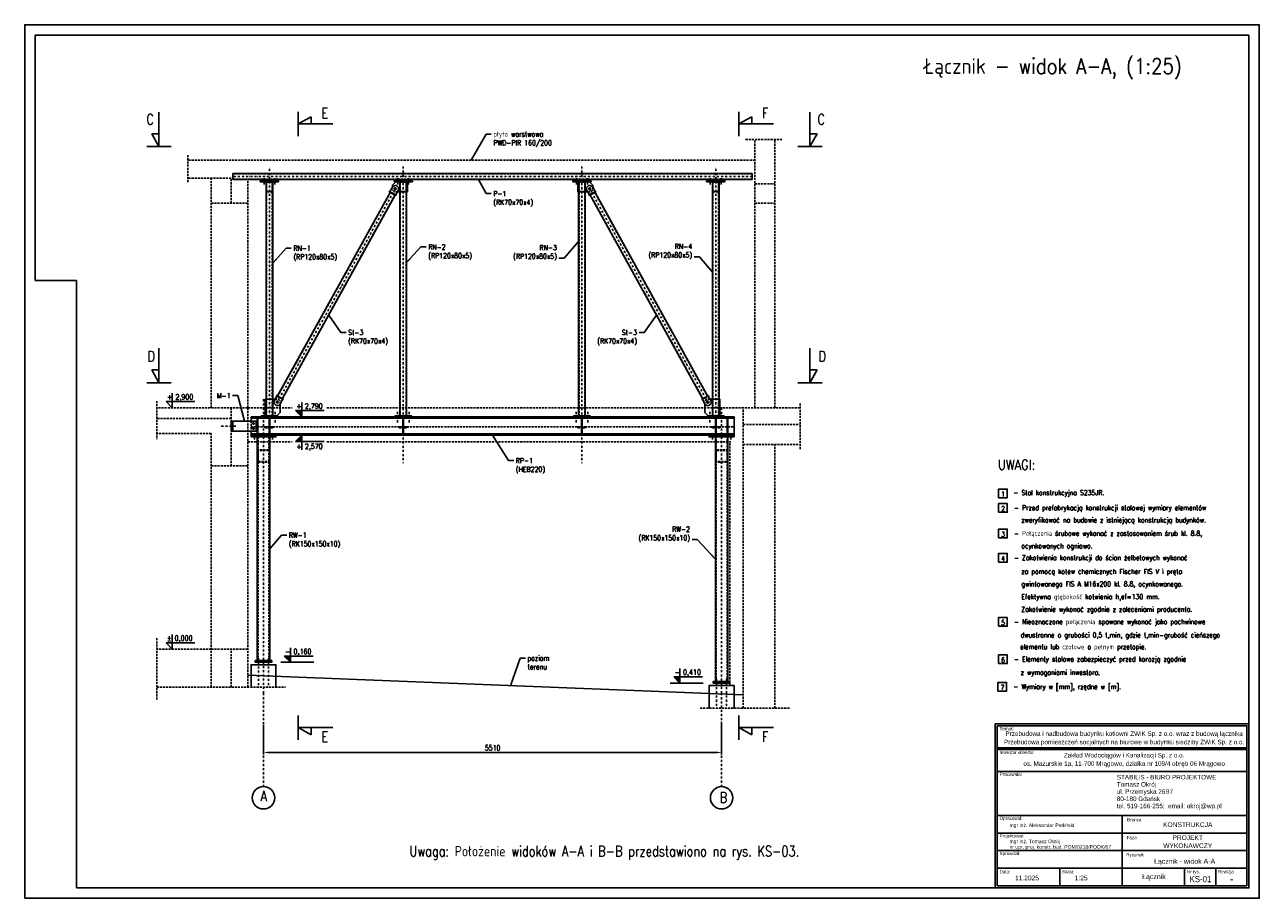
# Model space of a CAD drawing. Header units: centimetres. Extents: x 686402 to 1830517, y -1283654 to -666360.
# Tile 26 of 35: x 1748727 to 1763577, y -1033108 to -1022608. Entities that reach past the tile are written whole.
import ezdxf
from ezdxf.enums import TextEntityAlignment as Align

# ---------------------------------------------------------------- set-up
doc = ezdxf.new("R2010")
doc.units = ezdxf.units.CM
doc.header["$LTSCALE"] = 50
doc.header["$MEASUREMENT"] = 0
doc.linetypes.add('DASHDOT', pattern=[1, 0.5, -0.25, 0, -0.25])
doc.linetypes.add('DASHED', pattern=[0.75, 0.5, -0.25])
for name, color, linetype in [('0-Ramki', 2, 'Continuous'), ('5', 9, 'Continuous'), ('k_stal_niewid', 4, 'DASHED'), ('k_stal_opisy_5', 2, 'Continuous'), ('k_stal_osie', 1, 'DASHDOT'), ('k_stal_otwory', 1, 'DASHDOT'), ('k_stal_widok', 7, 'Continuous'), ('k_stal_wymiary', 3, 'Continuous'), ('k_żelbet', 6, 'Continuous')]:
    doc.layers.add(name, color=color, linetype=linetype)
doc.styles.add('MSE-200', font='romans.shx', dxfattribs={"width": 0.8, "height": 40})
doc.styles.add('ROMANS', font='ROMANS.SHX', dxfattribs={"width": 0.85})
doc.styles.add('standard2', font='ARIAL.TTF', dxfattribs={"height": 20})
doc.styles.add('TXT3', font='romans.shx', dxfattribs={"width": 0.75})
doc.dimstyles.new('Skala_1_25', dxfattribs={"dimscale": 25, "dimtxt": 2.5, "dimasz": 2.5, "dimexe": 1, "dimexo": 1, "dimgap": 1, "dimtad": 1, "dimdec": 0, "dimzin": 0, "dimdsep": 46, "dimtxsty": 'TXT3', "dimcen": 2.5, "dimadec": 0, "dimazin": 0, "dimtfac": 1, "dimtdec": 0, "dimtmove": 0, "dimatfit": 3, "dimfxl": 0, "dimtolj": 1, "dimtzin": 0, "dimarcsym": 0})

# ---------------------------------------------------------------- blocks, each defined once
blk = doc.blocks.new('*D1204')
at = {"layer": 'Defpoints', "color": 0}
for p in [(1751599, -1031002), (1757109, -1030961), (1757109, -1031355)]:
    blk.add_point(p, dxfattribs=at)
at = {"layer": 'k_stal_wymiary', "color": 0, "lineweight": -2}
for p, q in [((1751599, -1031027), (1751599, -1031380)), ((1757109, -1030986), (1757109, -1031380)), ((1751662, -1031355), (1757047, -1031355))]:
    blk.add_line(p, q, dxfattribs=at)
at = {"layer": 'k_stal_wymiary', "color": 0}
for points in [[(1751662, -1031345), (1751662, -1031366), (1751599, -1031355)], [(1757047, -1031345), (1757047, -1031366), (1757109, -1031355)]]:
    blk.add_solid(points, dxfattribs=at)
at = {"layer": 'k_stal_wymiary', "color": 0, "insert": (1754354, -1031299), "char_height": 62.5, "attachment_point": 5, "style": 'TXT3'}
blk.add_mtext('\\A1;5510', dxfattribs=at)

msp = doc.modelspace()

# ---------------------------------------------------------------- hatches: boundary and pattern name
at = {"layer": 'k_stal_wymiary'}
for points in [[(1751983.3, -1027247.1), (1752058.3, -1027322.1), (1752058.3, -1027247.1)], [(1752058.3, -1027617.1), (1752058.3, -1027542.1), (1751983.3, -1027617.1)], [(1751922.8, -1030197.1), (1751847.8, -1030197.1), (1751922.8, -1030272.1)], [(1756607.7, -1030447.1), (1756532.7, -1030447.1), (1756607.7, -1030522.1)]]:
    msp.add_hatch(color=256, dxfattribs=at).paths.add_polyline_path(points)

# ---------------------------------------------------------------- linework, layer by layer
at = {"layer": '0-Ramki', "color": 1}
for p, q in [((1748851.6, -1022733.2), (1748851.6, -1025683.2)), ((1763451.6, -1022733.2), (1763451.6, -1032983.2)), ((1749351.6, -1025683.2), (1748851.6, -1025683.2)), ((1749351.6, -1032983.2), (1749351.6, -1025683.2)), ((1749351.6, -1032983.2), (1760400.6, -1032983.2))]:
    msp.add_line(p, q, dxfattribs=at)
at = {"layer": '0-Ramki', "color": 2}
for p, q in [((1760424.9, -1031035), (1760424.9, -1032958.9)), ((1763427.3, -1031035), (1763427.3, -1032958.9)), ((1761928.8, -1032112.1), (1760424.9, -1032112.1)), ((1760424.9, -1032112.1), (1760424.9, -1032747.2)), ((1761928.8, -1032747.2), (1761928.8, -1032112.1)), ((1760424.9, -1032323.8), (1761928.8, -1032323.8)), ((1760424.9, -1032535.5), (1761928.8, -1032535.5)), ((1761928.8, -1032535.5), (1763427.3, -1032535.5)), ((1760424.9, -1032747.2), (1761928.8, -1032747.2)), ((1760424.9, -1032958.9), (1760424.9, -1032747.2)), ((1761176.8, -1032958.9), (1761176.8, -1032747.2)), ((1761928.8, -1032958.9), (1761928.8, -1032747.2)), ((1762678.1, -1032958.9), (1762678.1, -1032747.2)), ((1763052.7, -1032958.9), (1763052.7, -1032747.2)), ((1763427.3, -1032747.2), (1763427.3, -1032958.9)), ((1763427.3, -1032958.9), (1760424.9, -1032958.9))]:
    msp.add_line(p, q, dxfattribs=at)
at = {"layer": '0-Ramki', "color": 1}
msp.add_lwpolyline([(1763451.6, -1022733.2), (1748851.6, -1022733.2)], dxfattribs=at)
msp.add_lwpolyline([(1760400.6, -1031010.7), (1763451.6, -1031010.7), (1763451.6, -1032983.2), (1760400.6, -1032983.2)], close=True, dxfattribs=at)
at = {"layer": '0-Ramki', "color": 2}
for points in [[(1760424.9, -1031035), (1763427.3, -1031035), (1763427.3, -1031298.6), (1760424.9, -1031298.6)], [(1760424.9, -1031319.3), (1763427.3, -1031319.3), (1763427.3, -1031582.9), (1760424.9, -1031582.9)], [(1761928.8, -1032112.1), (1763427.3, -1032112.1), (1763427.3, -1032323.8), (1761928.8, -1032323.8)], [(1761928.8, -1032323.8), (1763427.3, -1032323.8), (1763427.3, -1032535.5), (1761928.8, -1032535.5)], [(1761928.8, -1032535.5), (1763427.3, -1032535.5), (1763427.3, -1032747.2), (1761928.8, -1032747.2)]]:
    msp.add_lwpolyline(points, close=True, dxfattribs=at)
at = {"layer": '5'}
for points in [[(1760439.7, -1028294.3), (1760544.4, -1028294.3), (1760544.4, -1028189.5), (1760439.7, -1028189.5)], [(1760439.7, -1028469), (1760544.4, -1028469), (1760544.4, -1028364.3), (1760439.7, -1028364.3)], [(1760439.7, -1028776.2), (1760544.4, -1028776.2), (1760544.4, -1028671.5), (1760439.7, -1028671.5)], [(1760439.7, -1029068.3), (1760544.4, -1029068.3), (1760544.4, -1028963.5), (1760439.7, -1028963.5)], [(1760439.7, -1029838), (1760544.4, -1029838), (1760544.4, -1029733.3), (1760439.7, -1029733.3)], [(1760439.7, -1030288), (1760544.4, -1030288), (1760544.4, -1030183.3), (1760439.7, -1030183.3)], [(1760432.4, -1030617.8), (1760537.1, -1030617.8), (1760537.1, -1030513), (1760432.4, -1030513)]]:
    msp.add_lwpolyline(points, close=True, dxfattribs=at)
at = {"layer": 'k_stal_niewid'}
for p, q in [((1757398.5, -1023988.8), (1757832, -1023988.8)), ((1757509.2, -1027212.1), (1757509.2, -1023988.8)), ((1757749.2, -1027212.1), (1757749.2, -1023988.8)), ((1750687.5, -1024176.8), (1750687.5, -1024508.8)), ((1757509.2, -1024235.3), (1750687.5, -1024235.3)), ((1751209.2, -1024452.1), (1750687.5, -1024452.1)), ((1750969.2, -1027212.1), (1750969.2, -1024452.1)), ((1751209.2, -1024752.1), (1751209.2, -1024452.1)), ((1757478.2, -1024402.3), (1751230.2, -1024402.3)), ((1757478.2, -1024464.3), (1751230.2, -1024464.3)), ((1751409.2, -1027212.1), (1751409.2, -1024468.3)), ((1751635.2, -1027310.1), (1751635.2, -1024496.3)), ((1751705.2, -1027310.1), (1751705.2, -1024496.3)), ((1753244.2, -1027310.1), (1753244.2, -1024496.3)), ((1753314.2, -1027310.1), (1753314.2, -1024496.3)), ((1755394.2, -1027310.1), (1755394.2, -1024496.3)), ((1755464.2, -1027310.1), (1755464.2, -1024496.3)), ((1757003.2, -1027310.1), (1757003.2, -1024496.3)), ((1757073.2, -1027310.1), (1757073.2, -1024496.3)), ((1753124.2, -1024625.7), (1751771, -1027070.6)), ((1753149.2, -1024561.9), (1753149.2, -1024596.3)), ((1753149.2, -1024596.3), (1753169.2, -1024616.3)), ((1753210.6, -1024616.3), (1753169.2, -1024616.3)), ((1755497.9, -1024616.3), (1755539.2, -1024616.3)), ((1755559.2, -1024596.3), (1755539.2, -1024616.3)), ((1755559.2, -1024561.9), (1755559.2, -1024596.3)), ((1755584.3, -1024625.7), (1756937.4, -1027070.6)), ((1757509.2, -1024522.1), (1757749.2, -1024522.1)), ((1751409.2, -1024752.1), (1750969.2, -1024752.1)), ((1753178.4, -1024655.8), (1751825.3, -1027100.6)), ((1755530, -1024655.8), (1756883.2, -1027100.6)), ((1757509.2, -1024752.1), (1757749.2, -1024752.1)), ((1750315.9, -1027131.8), (1750315.9, -1027590.3)), ((1751738.9, -1027110.1), (1751780.2, -1027110.1)), ((1751780.2, -1027110.1), (1751800.2, -1027130.1)), ((1751800.2, -1027164.4), (1751800.2, -1027130.1)), ((1756928.2, -1027110.1), (1756908.2, -1027130.1)), ((1756908.2, -1027164.4), (1756908.2, -1027130.1)), ((1756969.6, -1027110.1), (1756928.2, -1027110.1)), ((1758053.5, -1027160.3), (1758053.5, -1027715.3)), ((1751409.2, -1027212.1), (1750315.9, -1027212.1)), ((1751209.2, -1027912.1), (1751209.2, -1027212.1)), ((1751409.2, -1027212.1), (1751942.6, -1027212.1)), ((1751409.2, -1027912.1), (1751409.2, -1027212.1)), ((1752362.7, -1027212.1), (1758053.5, -1027212.1)), ((1757369.2, -1030822.1), (1757369.2, -1027212.1)), ((1751209.2, -1027342.1), (1750315.9, -1027342.1)), ((1751229.2, -1027423.1), (1751209.2, -1027423.1)), ((1751229.2, -1027441.1), (1751209.2, -1027441.1)), ((1751449.2, -1027372.1), (1751449.2, -1027492.1)), ((1751449.2, -1027442.1), (1757259.2, -1027442.1)), ((1751620.2, -1027442.1), (1751720.2, -1027442.1)), ((1751620.2, -1027442.1), (1751620.2, -1027452.1)), ((1751620.2, -1027452.1), (1751655.2, -1027452.1)), ((1751667.2, -1027520.1), (1751667.2, -1027464.1)), ((1751673.2, -1027520.1), (1751673.2, -1027464.1)), ((1751685.2, -1027452.1), (1751720.2, -1027452.1)), ((1751720.2, -1027442.1), (1751720.2, -1027452.1)), ((1753229.2, -1027442.1), (1753329.2, -1027442.1)), ((1753229.2, -1027442.1), (1753229.2, -1027452.1)), ((1753229.2, -1027452.1), (1753264.2, -1027452.1)), ((1753276.2, -1027520.1), (1753276.2, -1027464.1)), ((1753282.2, -1027520.1), (1753282.2, -1027464.1)), ((1753294.2, -1027452.1), (1753329.2, -1027452.1)), ((1753329.2, -1027442.1), (1753329.2, -1027452.1)), ((1755379.2, -1027442.1), (1755479.2, -1027442.1)), ((1755379.2, -1027442.1), (1755379.2, -1027452.1)), ((1755379.2, -1027452.1), (1755414.2, -1027452.1)), ((1755426.2, -1027520.1), (1755426.2, -1027464.1)), ((1755432.2, -1027520.1), (1755432.2, -1027464.1)), ((1755444.2, -1027452.1), (1755479.2, -1027452.1)), ((1755479.2, -1027442.1), (1755479.2, -1027452.1)), ((1757088.2, -1027442.1), (1756988.2, -1027442.1)), ((1756988.2, -1027442.1), (1756988.2, -1027452.1)), ((1757023.2, -1027452.1), (1756988.2, -1027452.1)), ((1757035.2, -1027520.1), (1757035.2, -1027464.1)), ((1757041.2, -1027520.1), (1757041.2, -1027464.1)), ((1757088.2, -1027452.1), (1757053.2, -1027452.1)), ((1757088.2, -1027442.1), (1757088.2, -1027452.1)), ((1757369.2, -1027412.1), (1758053.5, -1027412.1)), ((1750969.2, -1027522.1), (1750315.9, -1027522.1)), ((1750969.2, -1027912.1), (1750969.2, -1027522.1)), ((1751534.2, -1030252.1), (1751534.2, -1027562.1)), ((1751620.2, -1027532.1), (1751655.2, -1027532.1)), ((1751620.2, -1027532.1), (1751620.2, -1027542.1)), ((1751620.2, -1027542.1), (1751720.2, -1027542.1)), ((1751664.2, -1030252.1), (1751664.2, -1027562.1)), ((1751685.2, -1027532.1), (1751720.2, -1027532.1)), ((1751720.2, -1027532.1), (1751720.2, -1027542.1)), ((1753229.2, -1027532.1), (1753264.2, -1027532.1)), ((1753229.2, -1027532.1), (1753229.2, -1027542.1)), ((1753229.2, -1027542.1), (1753329.2, -1027542.1)), ((1753294.2, -1027532.1), (1753329.2, -1027532.1)), ((1753329.2, -1027532.1), (1753329.2, -1027542.1)), ((1755379.2, -1027532.1), (1755414.2, -1027532.1)), ((1755379.2, -1027532.1), (1755379.2, -1027542.1)), ((1755379.2, -1027542.1), (1755479.2, -1027542.1)), ((1755444.2, -1027532.1), (1755479.2, -1027532.1)), ((1755479.2, -1027532.1), (1755479.2, -1027542.1)), ((1756988.2, -1027532.1), (1756988.2, -1027542.1)), ((1757023.2, -1027532.1), (1756988.2, -1027532.1)), ((1757088.2, -1027542.1), (1756988.2, -1027542.1)), ((1757044.2, -1030502.1), (1757044.2, -1027562.1)), ((1757088.2, -1027532.1), (1757053.2, -1027532.1)), ((1757088.2, -1027532.1), (1757088.2, -1027542.1)), ((1757174.2, -1030502.1), (1757174.2, -1027562.1)), ((1751409.2, -1027622.1), (1751942.6, -1027622.1)), ((1752362.7, -1027622.1), (1757219.2, -1027622.1)), ((1757209.2, -1030552.1), (1757209.2, -1027622.1)), ((1757369.2, -1027652.1), (1758053.5, -1027652.1)), ((1757749.2, -1030822.1), (1757749.2, -1027652.1)), ((1750969.2, -1030572.1), (1750969.2, -1027912.1)), ((1751409.2, -1027912.1), (1750969.2, -1027912.1)), ((1751409.2, -1030572.1), (1751409.2, -1027867.1)), ((1750315.9, -1029982.3), (1750315.9, -1030731.3)), ((1750969.2, -1030112.1), (1750315.9, -1030112.1)), ((1751409.2, -1030112.1), (1750969.2, -1030112.1)), ((1751209.2, -1030572.1), (1751209.2, -1030112.1)), ((1750315.9, -1030572.1), (1751862.6, -1030572.1)), ((1757925.5, -1030822.1), (1756845.8, -1030822.1))]:
    msp.add_line(p, q, dxfattribs=at)
for points in [[(1751640.2, -1024616.3), (1751700.2, -1024616.3, 0.4142136), (1751710.2, -1024606.3), (1751710.2, -1024506.3, 0.4142136), (1751700.2, -1024496.3), (1751640.2, -1024496.3, 0.4142136), (1751630.2, -1024506.3), (1751630.2, -1024606.3, 0.4142136)], [(1751640.2, -1024611.3), (1751700.2, -1024611.3, 0.4142136), (1751705.2, -1024606.3), (1751705.2, -1024506.3, 0.4142136), (1751700.2, -1024501.3), (1751640.2, -1024501.3, 0.4142136), (1751635.2, -1024506.3), (1751635.2, -1024606.3, 0.4142136)], [(1753249.2, -1024616.3), (1753309.2, -1024616.3, 0.4142136), (1753319.2, -1024606.3), (1753319.2, -1024506.3, 0.4142136), (1753309.2, -1024496.3), (1753249.2, -1024496.3, 0.4142136), (1753239.2, -1024506.3), (1753239.2, -1024606.3, 0.4142136)], [(1753249.2, -1024611.3), (1753309.2, -1024611.3, 0.4142136), (1753314.2, -1024606.3), (1753314.2, -1024506.3, 0.4142136), (1753309.2, -1024501.3), (1753249.2, -1024501.3, 0.4142136), (1753244.2, -1024506.3), (1753244.2, -1024606.3, 0.4142136)], [(1755399.2, -1024616.3), (1755459.2, -1024616.3, 0.4142136), (1755469.2, -1024606.3), (1755469.2, -1024506.3, 0.4142136), (1755459.2, -1024496.3), (1755399.2, -1024496.3, 0.4142136), (1755389.2, -1024506.3), (1755389.2, -1024606.3, 0.4142136)], [(1755399.2, -1024611.3), (1755459.2, -1024611.3, 0.4142136), (1755464.2, -1024606.3), (1755464.2, -1024506.3, 0.4142136), (1755459.2, -1024501.3), (1755399.2, -1024501.3, 0.4142136), (1755394.2, -1024506.3), (1755394.2, -1024606.3, 0.4142136)], [(1757008.2, -1024616.3), (1757068.2, -1024616.3, 0.4142136), (1757078.2, -1024606.3), (1757078.2, -1024506.3, 0.4142136), (1757068.2, -1024496.3), (1757008.2, -1024496.3, 0.4142136), (1756998.2, -1024506.3), (1756998.2, -1024606.3, 0.4142136)], [(1757008.2, -1024611.3), (1757068.2, -1024611.3, 0.4142136), (1757073.2, -1024606.3), (1757073.2, -1024506.3, 0.4142136), (1757068.2, -1024501.3), (1757008.2, -1024501.3, 0.4142136), (1757003.2, -1024506.3), (1757003.2, -1024606.3, 0.4142136)], [(1751539.2, -1027867.1), (1751659.2, -1027867.1, 0.4142136), (1751674.2, -1027852.1), (1751674.2, -1027732.1, 0.4142136), (1751659.2, -1027717.1), (1751539.2, -1027717.1, 0.4142136), (1751524.2, -1027732.1), (1751524.2, -1027852.1, 0.4142136)], [(1751539.2, -1027857.1), (1751659.2, -1027857.1, 0.4142136), (1751664.2, -1027852.1), (1751664.2, -1027732.1, 0.4142136), (1751659.2, -1027727.1), (1751539.2, -1027727.1, 0.4142136), (1751534.2, -1027732.1), (1751534.2, -1027852.1, 0.4142136)], [(1757169.2, -1027867.1), (1757049.2, -1027867.1, -0.4142136), (1757034.2, -1027852.1), (1757034.2, -1027732.1, -0.4142136), (1757049.2, -1027717.1), (1757169.2, -1027717.1, -0.4142136), (1757184.2, -1027732.1), (1757184.2, -1027852.1, -0.4142136)], [(1757169.2, -1027857.1), (1757049.2, -1027857.1, -0.4142136), (1757044.2, -1027852.1), (1757044.2, -1027732.1, -0.4142136), (1757049.2, -1027727.1), (1757169.2, -1027727.1, -0.4142136), (1757174.2, -1027732.1), (1757174.2, -1027852.1, -0.4142136)]]:
    msp.add_lwpolyline(points, format="xyb", close=True, dxfattribs=at)
for centre, start, end in [((1751655.2, -1027464.1), 0, 90), ((1751685.2, -1027464.1), 90, 180), ((1753264.2, -1027464.1), 0, 90), ((1753294.2, -1027464.1), 90, 180), ((1755414.2, -1027464.1), 0, 90), ((1755444.2, -1027464.1), 90, 180), ((1757023.2, -1027464.1), 0, 90), ((1757053.2, -1027464.1), 90, 180), ((1751655.2, -1027520.1), 270, 0), ((1751685.2, -1027520.1), 180, 270), ((1753264.2, -1027520.1), 270, 0), ((1753294.2, -1027520.1), 180, 270), ((1755414.2, -1027520.1), 270, 0), ((1755444.2, -1027520.1), 180, 270), ((1757023.2, -1027520.1), 270, 0), ((1757053.2, -1027520.1), 180, 270)]:
    msp.add_arc(centre, 12, start, end, dxfattribs=at)
at = {"layer": 'k_stal_osie'}
for p, q in [((1751670.2, -1027322.1), (1751670.2, -1024320.9)), ((1753279.2, -1024311.5), (1753279.2, -1027877.5)), ((1755429.2, -1024311.5), (1755429.2, -1027877.5)), ((1757038.2, -1027322.1), (1757038.2, -1024320.9)), ((1757478.2, -1024433.3), (1751239.2, -1024433.3)), ((1753184.2, -1024581.3), (1751765.2, -1027145.1)), ((1755524.2, -1024581.3), (1756943.2, -1027145.1)), ((1751599.2, -1030642.1), (1751599.2, -1027109.2)), ((1757109.2, -1030642.1), (1757109.2, -1027206.9)), ((1751599.2, -1030642.1), (1751599.2, -1031765.6)), ((1757109.2, -1030642.1), (1757109.2, -1031765.6))]:
    msp.add_line(p, q, dxfattribs=at)
at = {"layer": 'k_stal_otwory'}
for p, q in [((1751605.2, -1024527.8), (1751605.2, -1024448.7)), ((1751735.2, -1024527.8), (1751735.2, -1024448.7)), ((1753214.2, -1024527.8), (1753214.2, -1024448.7)), ((1753344.2, -1024527.8), (1753344.2, -1024448.7)), ((1755364.2, -1024527.8), (1755364.2, -1024448.7)), ((1755494.2, -1024527.8), (1755494.2, -1024448.7)), ((1756973.2, -1024527.8), (1756973.2, -1024448.7)), ((1757103.2, -1024527.8), (1757103.2, -1024448.7)), ((1753165, -1024581.3), (1753203.4, -1024581.3)), ((1753184.2, -1024562.1), (1753184.2, -1024600.5)), ((1755505, -1024581.3), (1755543.4, -1024581.3)), ((1755524.2, -1024562.1), (1755524.2, -1024600.5)), ((1751746, -1027145.1), (1751784.4, -1027145.1)), ((1751765.2, -1027125.9), (1751765.2, -1027164.3)), ((1756924, -1027145.1), (1756962.4, -1027145.1)), ((1756943.2, -1027125.9), (1756943.2, -1027164.3)), ((1751600.2, -1027387.7), (1751600.2, -1027256.5)), ((1751740.2, -1027387.7), (1751740.2, -1027256.5)), ((1753209.2, -1027387.7), (1753209.2, -1027256.5)), ((1753349.2, -1027387.7), (1753349.2, -1027256.5)), ((1755359.2, -1027387.7), (1755359.2, -1027256.5)), ((1755499.2, -1027387.7), (1755499.2, -1027256.5)), ((1756968.2, -1027387.7), (1756968.2, -1027256.5)), ((1757108.2, -1027387.7), (1757108.2, -1027256.5)), ((1751266.8, -1027432.1), (1751090.4, -1027432.1)), ((1751460, -1027402.1), (1751498.4, -1027402.1)), ((1751460, -1027462.1), (1751498.4, -1027462.1)), ((1751479.2, -1027382.9), (1751479.2, -1027421.3)), ((1751479.2, -1027442.9), (1751479.2, -1027481.3)), ((1751489.2, -1027592.1), (1751489.2, -1027492.1)), ((1751709.2, -1027592.1), (1751709.2, -1027492.1)), ((1756999.2, -1027592.1), (1756999.2, -1027492.1)), ((1757219.2, -1027592.1), (1757219.2, -1027492.1)), ((1751539.2, -1030220.1), (1751539.2, -1030572.1)), ((1751659.2, -1030220.1), (1751659.2, -1030572.1)), ((1757049.2, -1030470.1), (1757049.2, -1030822.1)), ((1757169.2, -1030470.1), (1757169.2, -1030822.1))]:
    msp.add_line(p, q, dxfattribs=at)
at = {"layer": 'k_stal_widok'}
for p, q in [((1757478.2, -1024398.3), (1751230.2, -1024398.3)), ((1751230.2, -1024398.3), (1751230.2, -1024468.3)), ((1757478.2, -1024468.3), (1751230.2, -1024468.3)), ((1751630.2, -1027310.1), (1751630.2, -1024496.3)), ((1751710.2, -1027310.1), (1751710.2, -1024496.3)), ((1753239.2, -1027310.1), (1753239.2, -1024496.3)), ((1753319.2, -1027310.1), (1753319.2, -1024496.3)), ((1755389.2, -1027310.1), (1755389.2, -1024496.3)), ((1755469.2, -1027310.1), (1755469.2, -1024496.3)), ((1756998.2, -1027310.1), (1756998.2, -1024496.3)), ((1757078.2, -1027310.1), (1757078.2, -1024496.3)), ((1757478.2, -1024398.3), (1757478.2, -1024468.3)), ((1753120.7, -1024623.8), (1751767.5, -1027068.6)), ((1753149.2, -1024561.9), (1753120.2, -1024614.4)), ((1753219.2, -1024600.6), (1753190.2, -1024653.1)), ((1755489.2, -1024600.6), (1755518.3, -1024653.1)), ((1755559.2, -1024561.9), (1755588.3, -1024614.4)), ((1755587.8, -1024623.8), (1756940.9, -1027068.6)), ((1753181.9, -1024657.7), (1751828.8, -1027102.5)), ((1755526.5, -1024657.7), (1756879.7, -1027102.5)), ((1751730.2, -1027125.7), (1751759.3, -1027073.2)), ((1751800.2, -1027164.4), (1751829.3, -1027112)), ((1756908.2, -1027164.4), (1756879.2, -1027112)), ((1756978.2, -1027125.7), (1756949.2, -1027073.2)), ((1751449.2, -1027322.1), (1757259.2, -1027322.1)), ((1751449.2, -1027372.1), (1751449.2, -1027322.1)), ((1757259.2, -1027542.1), (1757259.2, -1027322.1)), ((1751449.2, -1027338.1), (1757259.2, -1027338.1)), ((1751449.2, -1027542.1), (1751449.2, -1027492.1)), ((1751449.2, -1027526.1), (1757259.2, -1027526.1)), ((1751449.2, -1027542.1), (1757259.2, -1027542.1)), ((1751524.2, -1030252.1), (1751524.2, -1027562.1)), ((1751674.2, -1030252.1), (1751674.2, -1027562.1)), ((1757034.2, -1030502.1), (1757034.2, -1027562.1)), ((1757184.2, -1030502.1), (1757184.2, -1027562.1))]:
    msp.add_line(p, q, dxfattribs=at)
for points in [[(1748726.6, -1033108.2), (1763576.6, -1033108.2), (1763576.6, -1022608.2), (1748726.6, -1022608.2)], [(1751560.2, -1024496.3), (1751780.2, -1024496.3), (1751780.2, -1024488.3), (1751560.2, -1024488.3)], [(1751570.2, -1024480.3), (1751770.2, -1024480.3), (1751770.2, -1024468.3), (1751570.2, -1024468.3)], [(1751580.2, -1024488.3), (1751760.2, -1024488.3), (1751760.2, -1024480.3), (1751580.2, -1024480.3)], [(1753169.2, -1024496.3), (1753389.2, -1024496.3), (1753389.2, -1024488.3), (1753169.2, -1024488.3)], [(1753179.2, -1024480.3), (1753379.2, -1024480.3), (1753379.2, -1024468.3), (1753179.2, -1024468.3)], [(1753189.2, -1024488.3), (1753369.2, -1024488.3), (1753369.2, -1024480.3), (1753189.2, -1024480.3)], [(1755319.2, -1024496.3), (1755539.2, -1024496.3), (1755539.2, -1024488.3), (1755319.2, -1024488.3)], [(1755529.2, -1024480.3), (1755329.2, -1024480.3), (1755329.2, -1024468.3), (1755529.2, -1024468.3)], [(1755519.2, -1024488.3), (1755339.2, -1024488.3), (1755339.2, -1024480.3), (1755519.2, -1024480.3)], [(1756928.2, -1024496.3), (1757148.2, -1024496.3), (1757148.2, -1024488.3), (1756928.2, -1024488.3)], [(1757138.2, -1024480.3), (1756938.2, -1024480.3), (1756938.2, -1024468.3), (1757138.2, -1024468.3)], [(1757128.2, -1024488.3), (1756948.2, -1024488.3), (1756948.2, -1024480.3), (1757128.2, -1024480.3)], [(1753190.7, -1024662.5), (1753111.9, -1024619), (1753115.8, -1024612), (1753194.5, -1024655.5)], [(1755517.8, -1024662.5), (1755596.5, -1024619), (1755592.6, -1024612), (1755513.9, -1024655.5)], [(1751837.5, -1027107.4), (1751758.8, -1027063.8), (1751754.9, -1027070.8), (1751833.6, -1027114.4)], [(1756870.9, -1027107.4), (1756949.7, -1027063.8), (1756953.5, -1027070.8), (1756874.8, -1027114.4)], [(1751570.2, -1027322.1), (1751770.2, -1027322.1), (1751770.2, -1027310.1), (1751570.2, -1027310.1)], [(1753179.2, -1027322.1), (1753379.2, -1027322.1), (1753379.2, -1027310.1), (1753179.2, -1027310.1)], [(1755329.2, -1027322.1), (1755529.2, -1027322.1), (1755529.2, -1027310.1), (1755329.2, -1027310.1)], [(1756938.2, -1027322.1), (1757138.2, -1027322.1), (1757138.2, -1027310.1), (1756938.2, -1027310.1)], [(1751209.2, -1027492.1), (1751229.2, -1027492.1), (1751229.2, -1027372.1), (1751209.2, -1027372.1)], [(1751229.2, -1027492.1), (1751509.2, -1027492.1), (1751509.2, -1027372.1), (1751229.2, -1027372.1)], [(1751524.2, -1027526.1), (1751532.2, -1027526.1), (1751532.2, -1027338.1), (1751524.2, -1027338.1)], [(1751674.2, -1027526.1), (1751666.2, -1027526.1), (1751666.2, -1027338.1), (1751674.2, -1027338.1)], [(1753275.2, -1027526.1), (1753283.2, -1027526.1), (1753283.2, -1027338.1), (1753275.2, -1027338.1)], [(1755425.2, -1027526.1), (1755433.2, -1027526.1), (1755433.2, -1027338.1), (1755425.2, -1027338.1)], [(1757034.2, -1027526.1), (1757042.2, -1027526.1), (1757042.2, -1027338.1), (1757034.2, -1027338.1)], [(1757184.2, -1027526.1), (1757176.2, -1027526.1), (1757176.2, -1027338.1), (1757184.2, -1027338.1)], [(1751449.2, -1027562.1), (1751749.2, -1027562.1), (1751749.2, -1027542.1), (1751449.2, -1027542.1)], [(1757259.2, -1027562.1), (1756959.2, -1027562.1), (1756959.2, -1027542.1), (1757259.2, -1027542.1)], [(1751499.2, -1030272.1), (1751699.2, -1030272.1), (1751699.2, -1030252.1), (1751499.2, -1030252.1)], [(1757209.2, -1030522.1), (1757009.2, -1030522.1), (1757009.2, -1030502.1), (1757209.2, -1030502.1)]]:
    msp.add_lwpolyline(points, close=True, dxfattribs=at)
for points in [[(1753210.6, -1024616.3), (1753329.2, -1024616.3), (1753329.2, -1024496.3), (1753189.2, -1024496.3), (1753149.2, -1024536.3), (1753149.2, -1024561.9)], [(1755497.9, -1024616.3), (1755379.2, -1024616.3), (1755379.2, -1024496.3), (1755519.2, -1024496.3), (1755559.2, -1024536.3), (1755559.2, -1024561.9)], [(1751738.9, -1027110.1), (1751620.2, -1027110.1), (1751620.2, -1027310.1), (1751760.2, -1027310.1), (1751800.2, -1027270.1), (1751800.2, -1027164.4)], [(1756969.6, -1027110.1), (1757088.2, -1027110.1), (1757088.2, -1027310.1), (1756948.2, -1027310.1), (1756908.2, -1027270.1), (1756908.2, -1027164.4)], [(1751749.2, -1030572.1), (1751749.2, -1030302.1), (1751449.2, -1030302.1), (1751449.2, -1030572.1)], [(1756959.2, -1030822.1), (1756959.2, -1030552.1), (1757259.2, -1030552.1), (1757259.2, -1030822.1)]]:
    msp.add_lwpolyline(points, dxfattribs=at)
for centre, radius in [((1753184.2, -1024581.3), 11), ((1753184.2, -1024581.3), 11), ((1755524.2, -1024581.3), 11), ((1755524.2, -1024581.3), 11), ((1751765.2, -1027145.1), 11), ((1756943.2, -1027145.1), 11), ((1751479.2, -1027402.1), 9), ((1751479.2, -1027462.1), 9)]:
    msp.add_circle(centre, radius, dxfattribs=at)
for centre, start, end in [((1753184.2, -1024581.3), 331.02852, 151.03675), ((1755524.2, -1024581.3), 28.96325, 208.97148), ((1751765.2, -1027145.1), 151.03675, 331.04497), ((1756943.2, -1027145.1), 208.95503, 28.96325)]:
    msp.add_arc(centre, 40, start, end, dxfattribs=at)
at = {"layer": 'k_stal_wymiary'}
for p, q in [((1750340.4, -1024073.8), (1750340.4, -1023657.5)), ((1750340.4, -1024073.8), (1750340.4, -1023657.5)), ((1752017.4, -1023655.4), (1752017.4, -1023947.6)), ((1752017.4, -1023655.4), (1752017.4, -1023947.6)), ((1752017.4, -1023801.5), (1752172.1, -1023715.6)), ((1752017.4, -1023801.5), (1752172.1, -1023715.6)), ((1752172.1, -1023715.6), (1752172.1, -1023801.5)), ((1752172.1, -1023715.6), (1752172.1, -1023801.5)), ((1757316.9, -1023655.4), (1757316.9, -1023947.6)), ((1757316.9, -1023655.4), (1757316.9, -1023947.6)), ((1757316.9, -1023801.5), (1757471.7, -1023715.6)), ((1757316.9, -1023801.5), (1757471.7, -1023715.6)), ((1757471.7, -1023715.6), (1757471.7, -1023801.5)), ((1757471.7, -1023715.6), (1757471.7, -1023801.5)), ((1758171.9, -1024073.8), (1758171.9, -1023657.5)), ((1752017.4, -1023801.5), (1752433.6, -1023801.5)), ((1752017.4, -1023801.5), (1752433.6, -1023801.5)), ((1757316.9, -1023801.5), (1757733.2, -1023801.5)), ((1757316.9, -1023801.5), (1757733.2, -1023801.5)), ((1750340.4, -1024073.8), (1750254.5, -1023919)), ((1750254.5, -1023919), (1750340.4, -1023919)), ((1750340.4, -1024073.8), (1750254.5, -1023919)), ((1750254.5, -1023919), (1750340.4, -1023919)), ((1758171.9, -1024073.8), (1758257.8, -1023919)), ((1758257.8, -1023919), (1758171.9, -1023919)), ((1750194.3, -1024073.8), (1750486.5, -1024073.8)), ((1750194.3, -1024073.8), (1750486.5, -1024073.8)), ((1758318.1, -1024073.8), (1758025.8, -1024073.8)), ((1750340.4, -1026911.1), (1750340.4, -1026494.9)), ((1750340.4, -1026911.1), (1750340.4, -1026494.9)), ((1758171.9, -1026911.1), (1758171.9, -1026494.9)), ((1750340.4, -1026911.1), (1750254.5, -1026756.4)), ((1750254.5, -1026756.4), (1750340.4, -1026756.4)), ((1750340.4, -1026911.1), (1750254.5, -1026756.4)), ((1750254.5, -1026756.4), (1750340.4, -1026756.4)), ((1758171.9, -1026911.1), (1758257.8, -1026756.4)), ((1758257.8, -1026756.4), (1758171.9, -1026756.4)), ((1750194.3, -1026911.1), (1750486.5, -1026911.1)), ((1750194.3, -1026911.1), (1750486.5, -1026911.1)), ((1758318.1, -1026911.1), (1758025.8, -1026911.1)), ((1750427.1, -1027137.1), (1750773.7, -1027137.1)), ((1750427.1, -1027137.1), (1750502.1, -1027212.1)), ((1750502.1, -1027212.1), (1750502.1, -1027037.1)), ((1752058.3, -1027322.1), (1752058.3, -1027147.1)), ((1751983.3, -1027247.1), (1752330, -1027247.1)), ((1751983.3, -1027247.1), (1752058.3, -1027322.1)), ((1751983.3, -1027617.1), (1752058.3, -1027542.1)), ((1751983.3, -1027617.1), (1752330, -1027617.1)), ((1752058.3, -1027542.1), (1752058.3, -1027717.1)), ((1750502.1, -1030112.1), (1750502.1, -1029937.1)), ((1750427.1, -1030037.1), (1750773.7, -1030037.1)), ((1750427.1, -1030037.1), (1750502.1, -1030112.1)), ((1751922.8, -1030272.1), (1751922.8, -1030097.1)), ((1752203.6, -1030272.1), (1751807.3, -1030272.1)), ((1751847.8, -1030197.1), (1752194.5, -1030197.1)), ((1751847.8, -1030197.1), (1751922.8, -1030272.1)), ((1756607.7, -1030522.1), (1756607.7, -1030347.1)), ((1756888.5, -1030522.1), (1756492.2, -1030522.1)), ((1756532.7, -1030447.1), (1756879.4, -1030447.1)), ((1756532.7, -1030447.1), (1756607.7, -1030522.1)), ((1752017.4, -1031202.6), (1752017.4, -1030910.4)), ((1757316.9, -1031202.6), (1757316.9, -1030910.4)), ((1752017.4, -1031056.5), (1752433.6, -1031056.5)), ((1752017.4, -1031056.5), (1752172.1, -1031142.4)), ((1752172.1, -1031142.4), (1752172.1, -1031056.5)), ((1757316.9, -1031056.5), (1757733.2, -1031056.5)), ((1757316.9, -1031056.5), (1757471.7, -1031142.4)), ((1757471.7, -1031142.4), (1757471.7, -1031056.5))]:
    msp.add_line(p, q, dxfattribs=at)
for centre in [(1751599.2, -1031900.2), (1757109.2, -1031900.2)]:
    msp.add_circle(centre, 134.5, dxfattribs=at)
at = {"layer": 'k_żelbet'}
msp.add_line((1757369.2, -1030662.5), (1751409.2, -1030424.5), dxfattribs=at)

# ---------------------------------------------------------------- texts
at = {"layer": '0-Ramki', "color": 1, "style": 'standard2'}
for s, height, p in [('Temat:', 38.92, (1760452.6, -1031069.3)), ('Inwestor obiektu:', 38.919, (1760452.6, -1031353.6)), ('Pracownia:', 38.92, (1760452.6, -1031617.2)), ('STABILIS - BIURO PROJEKTOWE', 54.486, (1761862.6, -1031652.2)), ('Tomasz Okrój', 54.486, (1761862.6, -1031738.8)), ('80-180 Gdańsk', 54.486, (1761862.6, -1031912)), ('ul. Przemyska 26B7', 54.486, (1761862.6, -1031825.4)), ('tel. 519-166-255;  email: okroj@wp.pl', 54.486, (1761862.6, -1031998.6)), ('Opracował:', 38.92, (1760452.6, -1032146.4)), ('mgr inż. Aleksander Perliński', 43.243, (1760572.2, -1032230.7)), ('Projektował:', 38.919, (1760452.6, -1032358.1)), ('mgr inż. Tomasz Okrój', 43.243, (1760572.2, -1032424.1)), ('nr upr. proj. konstr. bud. POM/0218/POOK/07', 43.243, (1760572.2, -1032490.6)), ('Sprawdził:', 38.92, (1760452.6, -1032569.8)), ('Data:', 38.92, (1760451.4, -1032788.6)), ('Skala:', 38.92, (1761203.4, -1032788.6)), ('Nr rys.', 38.92, (1762704.6, -1032788.6)), ('Rewizja', 38.92, (1763079.2, -1032788.6))]:
    msp.add_text(s, height=height, rotation=359.99997, dxfattribs=at).set_placement(p, align=Align.MIDDLE_LEFT)
for s, height, p in [('Branża', 38.92, (1762072.6, -1032163.9)), ('KONSTRUKCJA', 57.081, (1762715.9, -1032222.9)), ('Faza', 38.92, (1762042.5, -1032378.4)), ('PROJEKT', 57.08, (1762715.9, -1032379.1)), ('WYKONAWCZY', 57.08, (1762715.9, -1032476.3)), ('Rysunek', 38.92, (1762080.8, -1032585.6)), ('Łącznik - widok A-A', 60, (1762678, -1032663.2)), ('Łącznik', 60, (1762309.8, -1032847.2)), ('11.2025', 57.08, (1760782.7, -1032863.8)), ('1:25', 57.08, (1761434, -1032863.8)), ('-', 90.8, (1763243.5, -1032877))]:
    msp.add_text(s, height=height, rotation=359.99997, dxfattribs=at).set_placement(p, align=Align.MIDDLE_CENTER)
at = {"layer": '0-Ramki', "color": 1, "style": 'standard2', "width": 0.9}
msp.add_text('KS-01', height=75, rotation=359.99997, dxfattribs=at).set_placement((1762868.9, -1032877), align=Align.MIDDLE_CENTER)
at = {"layer": '0-Ramki', "color": 1, "width": 3341, "attachment_point": 2, "style": 'standard2'}
for s, insert, char_height in [('{\\fArial|b0|i0|c238|p34;Przebudowa i nadbudowa budynku kotłowni ZWiK Sp. z o.o. wraz z budową łącznika}', (1761950.5, -1031102), 54.4864), ('{\\fArial|b0|i0|c238|p34;Przebudowa pomieszczeń socjalnych na biurowe w budynku siedziby ZWiK Sp. z o.o.}', (1761950.5, -1031202.7), 54.4864), ('{\\fArial|b0|i0|c238|p34;os. Mazurskie 1a, 11-700 Mrągowo, działka nr 109/4 obręb 06 Mrągowo}', (1761950.5, -1031461.8), 54.486), ('{\\fArial|b0|i0|c238|p34;Zakład Wodociągów i Kanalizacji Sp. z o.o.}', (1761950.5, -1031361.2), 54.486)]:
    msp.add_mtext(s, dxfattribs=dict(at, insert=insert, char_height=char_height))
at = {"layer": '5', "style": 'ROMANS', "width": 0.85}
for s, p in [('- Stal konstrukcyjna S235JR. ', (1760618.8, -1028262.4)), ('- Przed prefabrykacją konstrukcji stalowej wymiary elementów ', (1760626.4, -1028444.7)), ('zweryfikować na budowie z istniejącą konstrukcją budynków.', (1760715.1, -1028590.9)), ('- Połączenia śrubowe wykonać z zastosowaniem śrub kl. 8.8, ', (1760626.4, -1028751.9)), ('ocynkowanych ogniowo. ', (1760715.1, -1028902.4)), ('- Zakotwienia konstrukcji do ścian żelbetowych wykonać', (1760626.4, -1029043.9)), ('za pomocą kotew chemicznych Fischer FIS V i pręta', (1760715.1, -1029210.2)), ('gwintowanego FIS A M16x200 kl. 8.8, ocynkowanego.', (1760715.1, -1029360.2)), ('Efektywna głębokość kotwienia h,ef=130 mm.', (1760715.1, -1029513.7)), ('Zakotwienie wykonać zgodnie z zaleceniami producenta.', (1760715.1, -1029663.7)), ('- Nieoznaczone połączenia spawane wykonać jako pachwinowe', (1760626.4, -1029813.7)), ('  dwustronne o grubości 0,5 t,min, gdzie t,min-grubość cieńszego', (1760633, -1029973.9)), ('  elementu lub czołowe o pełnym przetopie. ', (1760626.4, -1030115.3)), ('- Elementy stalowe zabezpieczyć przed korozją zgodnie ', (1760626.4, -1030263.7)), ('  z wymaganiami inwestora.', (1760633, -1030423.9)), ('- Wymiary w [mm], rzędne w [m].', (1760619.1, -1030593.4))]:
    msp.add_text(s, height=59.85, dxfattribs=at).set_placement(p)
for tag, p in [('1', (1760494.1, -1028280)), ('2', (1760494.1, -1028454.7)), ('3', (1760494.1, -1028761.9)), ('4', (1760494.1, -1029054)), ('5', (1760494.1, -1029823.7)), ('6', (1760494.1, -1030273.7)), ('7', (1760486.8, -1030603.5))]:
    msp.add_attdef(tag, text='1', height=59.9, dxfattribs=at).set_placement(p, align=Align.CENTER)
at = {"layer": 'k_stal_opisy_5', "ltscale": 0.6, "style": 'ROMANS', "width": 0.85}
msp.add_text('Łącznik - widok A-A, (1:25)', height=187.5, dxfattribs=at).set_placement((1759544.2, -1023199.9))
at = {"layer": 'k_stal_opisy_5', "color": 2, "style": 'ROMANS', "width": 0.85}
msp.add_text('UWAGI:', height=119.7, dxfattribs=at).set_placement((1760432, -1027956.8))
at = {"layer": 'k_stal_wymiary'}
for s, height, style, width, p in [('E', 125, 'MSE-200', 0.8, (1752294.6, -1023732.9)), ('F', 125, 'MSE-200', 0.8, (1757594.1, -1023732.9)), ('C', 125, 'MSE-200', 0.8, (1750190.9, -1023808.1)), ('C', 125, 'MSE-200', 0.8, (1758262.8, -1023808.1)), ('D', 125, 'MSE-200', 0.8, (1750202.4, -1026657)), ('D', 125, 'MSE-200', 0.8, (1758274.4, -1026657)), ('+ 2,900', 62.5, 'ROMANS', 0.85, (1750438, -1027112.8)), ('+ 2,790', 62.5, 'ROMANS', 0.85, (1751994.2, -1027222.8)), ('+ 2,570', 62.5, 'ROMANS', 0.85, (1751994.2, -1027707.1)), ('%%p 0,000', 62.5, 'ROMANS', 0.85, (1750438, -1030012.8)), ('- 0,160', 62.5, 'ROMANS', 0.85, (1751858.7, -1030172.8)), ('- 0,410', 62.5, 'ROMANS', 0.85, (1756543.7, -1030422.8)), ('E', 125, 'MSE-200', 0.8, (1752294.6, -1031228.4)), ('F', 125, 'MSE-200', 0.8, (1757594.1, -1031228.4)), ('A', 125, 'MSE-200', 0.8, (1751562.7, -1031942.6)), ('B', 125, 'MSE-200', 0.8, (1757087.5, -1031959.5)), ('Uwaga: Położenie widoków A-A i B-B przedstawiono na rys. KS-03.', 125, 'MSE-200', 0.8, (1753355, -1032604.3))]:
    msp.add_text(s, height=height, dxfattribs=dict(at, style=style, width=width)).set_placement(p)
at = {"layer": 'k_stal_wymiary', "char_height": 62.5, "style": 'TXT3'}
for s, insert, width, attachment_point in [('\\A1;płyta warstwowa PWD-PIR 160/200', (1754364.3, -1023892.3), 706.609, 1), ('\\A1;P-1 (RK70x70x4)', (1754363.5, -1024607.2), 60, 1), ('\\A1;RN-1 (RP120x80x5)', (1751958.7, -1025262.5), 60, 1), ('\\A1;RN-2 (RP120x80x5)', (1753580.5, -1025248.6), 60, 1), ('\\A1;RN-3 (RP120x80x5)', (1755127, -1025443.8), 60, 9), ('\\A1;RN-4 (RP120x80x5)', (1756754, -1025428.2), 60, 9), ('\\A1;St-3 (RK70x70x4)', (1752617, -1026275.2), 60, 1), ('\\A1;St-3 (RK70x70x4)', (1756091.4, -1026275.2), 60, 3), ('\\A1;M-1', (1751202.1, -1027097.8), 60, 9), ('\\A1;RP-1 (HEB220)', (1754633.3, -1027816.4), 60, 1), ('\\A1;RW-1 (RK150x150x10)', (1751903.8, -1028712.2), 60, 1), ('\\A1;RW-2 (RK150x150x10)', (1756728.2, -1028828.6), 60, 9), ('\\A1;poziom terenu', (1754774.5, -1030190.7), 60, 1)]:
    msp.add_mtext(s, dxfattribs=dict(at, insert=insert, width=width, attachment_point=attachment_point))

# ---------------------------------------------------------------- dimensions: what is measured, and where the dimension line sits
at = {"layer": 'k_stal_wymiary'}
dim = msp.add_linear_dim(base=(1757109.2, -1031355.4), p1=(1751599.2, -1031002), p2=(1757109.2, -1030961.1), dimstyle='Skala_1_25', dxfattribs=at)
dim.commit()
dim.dimension.update_dxf_attribs({"geometry": '*D1204', "text_midpoint": (1754354.2, -1031355.4), "dimtype": 160})

# ---------------------------------------------------------------- leaders
at = {"layer": 'k_stal_wymiary', "annotation_type": 0, "has_hookline": 1}
for points, hookline_direction, text_width in [([(1754098.3, -1024235.3), (1754276.8, -1023923.5), (1754339.3, -1023923.5)], 0, 654), ([(1754186.7, -1024468.3), (1754276, -1024638.5), (1754338.5, -1024638.5)], 0, 439.7), ([(1755389.2, -1025213.6), (1755214.5, -1025412.5), (1755152, -1025412.5)], 1, 475.4), ([(1751710.2, -1025476.3), (1751871.2, -1025293.8), (1751933.7, -1025293.8)], 0, 475.4), ([(1753319.2, -1025468.3), (1753493, -1025279.8), (1753555.5, -1025279.8)], 0, 475.4), ([(1756998.2, -1025582), (1756841.5, -1025397), (1756779, -1025397)], 1, 475.4), ([(1752382.9, -1026101.3), (1752529.5, -1026306.5), (1752592, -1026306.5)], 0, 439.7), ([(1756325.5, -1026101.3), (1756178.9, -1026306.5), (1756116.4, -1026306.5)], 1, 439.7), ([(1751369.2, -1027372.1), (1751289.6, -1027066.6), (1751227.1, -1027066.6)], 1, 122.8), ([(1754354.2, -1027542.1), (1754545.8, -1027847.7), (1754608.3, -1027847.7)], 0, 319.2), ([(1751674.2, -1028907.1), (1751816.3, -1028743.4), (1751878.8, -1028743.4)], 0, 546.9), ([(1757034.2, -1029032.1), (1756815.7, -1028797.3), (1756753.2, -1028797.3)], 1, 546.9), ([(1754575.9, -1030543.5), (1754687, -1030221.9), (1754749.5, -1030221.9)], 0, 232.1)]:
    msp.add_leader(points, dimstyle='Skala_1_25', override={"dimgap": 1, "dimtad": 0}, dxfattribs=dict(at, hookline_direction=hookline_direction, text_width=text_width))

doc.saveas('drawing.dxf')
